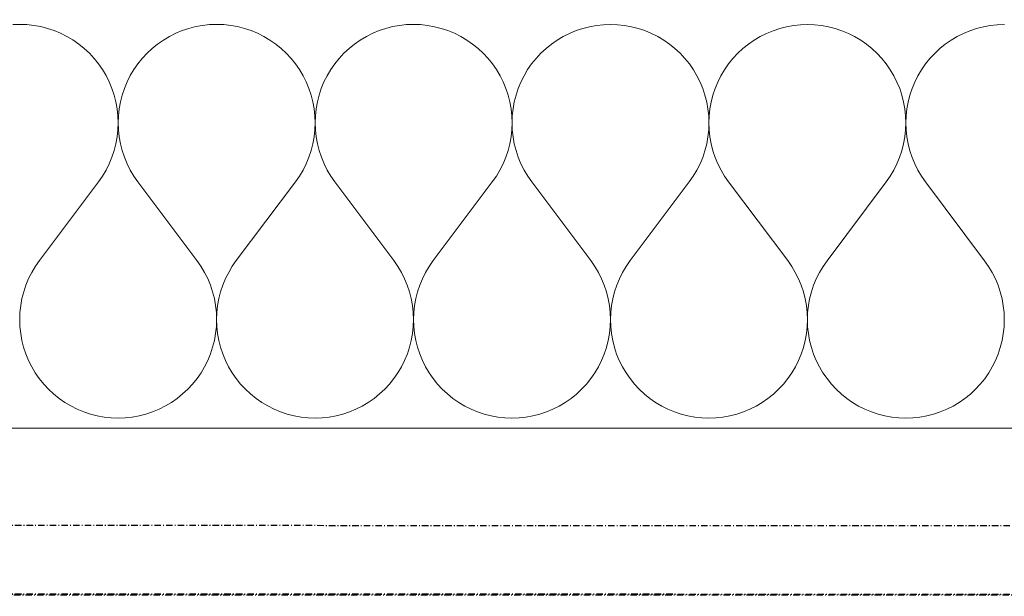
# Model space of a CAD drawing. Header units: millimetres. Extents: x -28017 to 3863, y -4271 to 20239.
# Tile 83 of 105: x -4343 to -3962, y 125 to 349. Entities that reach past the tile are written whole.
import ezdxf

# ---------------------------------------------------------------- set-up
doc = ezdxf.new("R2010")
doc.units = ezdxf.units.MM
doc.header["$MEASUREMENT"] = 0
doc.linetypes.add('Wipeout_Contour', pattern=[1000, 0, -1000])
doc.linetypes.add('Čerchovaná M', pattern=[4.5, 2.5, -0.85, 0.3, -0.85])
for name, color, linetype in [('5._POHLED ZÁPADNÍ_2_Konstrukce - nenosné', 7, 'Continuous'), ('5._POHLED ZÁPADNÍ_2_Nové_Konstrukce - nosné', 7, 'Continuous'), ('5._POHLED ZÁPADNÍ_2_Nové_Výplně – Řezové', 7, 'Continuous')]:
    doc.layers.add(name, color=color, linetype=linetype)

# ---------------------------------------------------------------- blocks, each defined once
blk = doc.blocks.new('*X9', base_point=(-28336.19, -5790.34))
at = {"layer": '5._POHLED ZÁPADNÍ_2_Nové_Výplně – Řezové', "color": 21, "linetype": 'Continuous', "lineweight": 20, "true_color": 0xffaaaa}
for p, q in [((-4342.8, 346.78), (-4345.52, 346.68)), ((-4340.09, 346.68), (-4342.8, 346.78)), ((-4337.38, 346.39), (-4340.09, 346.68)), ((-4269.33, 346.67), (-4272.04, 346.38)), ((-4266.61, 346.77), (-4269.33, 346.67)), ((-4263.89, 346.67), (-4266.61, 346.77)), ((-4261.19, 346.38), (-4263.89, 346.67)), ((-4190.42, 346.76), (-4193.14, 346.66)), ((-4187.7, 346.66), (-4190.42, 346.76)), ((-4114.23, 346.75), (-4116.95, 346.65)), ((-4111.51, 346.65), (-4114.23, 346.75)), ((-4038.04, 346.73), (-4040.76, 346.64)), ((-4035.32, 346.64), (-4038.04, 346.73)), ((-3961.85, 346.72), (-3964.57, 346.63)), ((-4334.7, 345.91), (-4337.38, 346.39)), ((-4332.07, 345.23), (-4334.7, 345.91)), ((-4329.49, 344.37), (-4332.07, 345.23)), ((-4326.97, 343.33), (-4329.49, 344.37)), ((-4324.54, 342.11), (-4326.97, 343.33)), ((-4282.45, 343.33), (-4284.88, 342.11)), ((-4279.93, 344.37), (-4282.45, 343.33)), ((-4277.35, 345.23), (-4279.93, 344.37)), ((-4274.71, 345.9), (-4277.35, 345.23)), ((-4272.04, 346.38), (-4274.71, 345.9)), ((-4258.51, 345.9), (-4261.19, 346.38)), ((-4255.88, 345.22), (-4258.51, 345.9)), ((-4253.3, 344.36), (-4255.88, 345.22)), ((-4250.78, 343.32), (-4253.3, 344.36)), ((-4248.35, 342.1), (-4250.78, 343.32)), ((-4206.25, 343.31), (-4208.69, 342.1)), ((-4203.74, 344.36), (-4206.25, 343.31)), ((-4201.16, 345.21), (-4203.74, 344.36)), ((-4198.52, 345.89), (-4201.16, 345.21)), ((-4195.85, 346.37), (-4198.52, 345.89)), ((-4193.14, 346.66), (-4195.85, 346.37)), ((-4185, 346.37), (-4187.7, 346.66)), ((-4182.32, 345.88), (-4185, 346.37)), ((-4179.69, 345.21), (-4182.32, 345.88)), ((-4177.11, 344.35), (-4179.69, 345.21)), ((-4174.59, 343.31), (-4177.11, 344.35)), ((-4172.16, 342.09), (-4174.59, 343.31)), ((-4130.06, 343.3), (-4132.5, 342.08)), ((-4127.55, 344.34), (-4130.06, 343.3)), ((-4124.97, 345.2), (-4127.55, 344.34)), ((-4122.33, 345.88), (-4124.97, 345.2)), ((-4119.66, 346.36), (-4122.33, 345.88)), ((-4116.95, 346.65), (-4119.66, 346.36)), ((-4108.81, 346.36), (-4111.51, 346.65)), ((-4106.13, 345.87), (-4108.81, 346.36)), ((-4103.5, 345.2), (-4106.13, 345.87)), ((-4100.91, 344.34), (-4103.5, 345.2)), ((-4098.4, 343.3), (-4100.91, 344.34)), ((-4095.97, 342.08), (-4098.4, 343.3)), ((-4053.87, 343.29), (-4056.31, 342.07)), ((-4051.36, 344.33), (-4053.87, 343.29)), ((-4048.78, 345.19), (-4051.36, 344.33)), ((-4046.14, 345.86), (-4048.78, 345.19)), ((-4043.47, 346.35), (-4046.14, 345.86)), ((-4040.76, 346.64), (-4043.47, 346.35)), ((-4032.62, 346.34), (-4035.32, 346.64)), ((-4029.94, 345.86), (-4032.62, 346.34)), ((-4027.31, 345.19), (-4029.94, 345.86)), ((-4024.72, 344.33), (-4027.31, 345.19)), ((-4022.21, 343.29), (-4024.72, 344.33)), ((-4019.78, 342.07), (-4022.21, 343.29)), ((-3977.68, 343.28), (-3980.12, 342.06)), ((-3975.17, 344.32), (-3977.68, 343.28)), ((-3972.59, 345.18), (-3975.17, 344.32)), ((-3969.95, 345.85), (-3972.59, 345.18)), ((-3967.28, 346.33), (-3969.95, 345.85)), ((-3964.57, 346.63), (-3967.28, 346.33)), ((-4322.2, 340.73), (-4324.54, 342.11)), ((-4319.97, 339.17), (-4322.2, 340.73)), ((-4317.85, 337.46), (-4319.97, 339.17)), ((-4289.45, 339.17), (-4291.57, 337.46)), ((-4287.22, 340.72), (-4289.45, 339.17)), ((-4284.88, 342.11), (-4287.22, 340.72)), ((-4246.01, 340.71), (-4248.35, 342.1)), ((-4243.78, 339.16), (-4246.01, 340.71)), ((-4241.66, 337.45), (-4243.78, 339.16)), ((-4213.26, 339.16), (-4215.38, 337.45)), ((-4211.03, 340.71), (-4213.26, 339.16)), ((-4208.69, 342.1), (-4211.03, 340.71)), ((-4169.82, 340.7), (-4172.16, 342.09)), ((-4167.59, 339.15), (-4169.82, 340.7)), ((-4165.47, 337.44), (-4167.59, 339.15)), ((-4137.07, 339.14), (-4139.19, 337.44)), ((-4134.84, 340.7), (-4137.07, 339.14)), ((-4132.5, 342.08), (-4134.84, 340.7)), ((-4093.63, 340.69), (-4095.97, 342.08)), ((-4091.4, 339.14), (-4093.63, 340.69)), ((-4089.28, 337.43), (-4091.4, 339.14)), ((-4060.88, 339.13), (-4063, 337.43)), ((-4058.65, 340.68), (-4060.88, 339.13)), ((-4056.31, 342.07), (-4058.65, 340.68)), ((-4017.44, 340.68), (-4019.78, 342.07)), ((-4015.21, 339.13), (-4017.44, 340.68)), ((-4013.09, 337.42), (-4015.21, 339.13)), ((-3984.69, 339.12), (-3986.81, 337.41)), ((-3982.46, 340.67), (-3984.69, 339.12)), ((-3980.12, 342.06), (-3982.46, 340.67)), ((-4315.86, 335.61), (-4317.85, 337.46)), ((-4314.01, 333.62), (-4315.86, 335.61)), ((-4293.56, 335.61), (-4295.41, 333.62)), ((-4291.57, 337.46), (-4293.56, 335.61)), ((-4239.67, 335.6), (-4241.66, 337.45)), ((-4237.82, 333.61), (-4239.67, 335.6)), ((-4217.37, 335.59), (-4219.22, 333.6)), ((-4215.38, 337.45), (-4217.37, 335.59)), ((-4163.48, 335.59), (-4165.47, 337.44)), ((-4161.63, 333.59), (-4163.48, 335.59)), ((-4141.18, 335.58), (-4143.03, 333.59)), ((-4139.19, 337.44), (-4141.18, 335.58)), ((-4087.29, 335.57), (-4089.28, 337.43)), ((-4085.44, 333.58), (-4087.29, 335.57)), ((-4064.99, 335.57), (-4066.84, 333.58)), ((-4063, 337.43), (-4064.99, 335.57)), ((-4011.1, 335.56), (-4013.09, 337.42)), ((-4009.24, 333.57), (-4011.1, 335.56)), ((-3988.8, 335.56), (-3990.65, 333.57)), ((-3986.81, 337.41), (-3988.8, 335.56)), ((-4312.3, 331.5), (-4314.01, 333.62)), ((-4310.75, 329.26), (-4312.3, 331.5)), ((-4297.12, 331.5), (-4298.67, 329.26)), ((-4295.41, 333.62), (-4297.12, 331.5)), ((-4236.11, 331.49), (-4237.82, 333.61)), ((-4234.56, 329.25), (-4236.11, 331.49)), ((-4220.93, 331.48), (-4222.48, 329.25)), ((-4219.22, 333.6), (-4220.93, 331.48)), ((-4159.92, 331.48), (-4161.63, 333.59)), ((-4158.37, 329.24), (-4159.92, 331.48)), ((-4144.74, 331.47), (-4146.29, 329.24)), ((-4143.03, 333.59), (-4144.74, 331.47)), ((-4083.73, 331.46), (-4085.44, 333.58)), ((-4082.18, 329.23), (-4083.73, 331.46)), ((-4068.55, 331.46), (-4070.1, 329.23)), ((-4066.84, 333.58), (-4068.55, 331.46)), ((-4007.54, 331.45), (-4009.24, 333.57)), ((-4005.99, 329.22), (-4007.54, 331.45)), ((-3992.36, 331.45), (-3993.91, 329.21)), ((-3990.65, 333.57), (-3992.36, 331.45)), ((-4309.36, 326.92), (-4310.75, 329.26)), ((-4298.67, 329.26), (-4300.06, 326.92)), ((-4233.17, 326.91), (-4234.56, 329.25)), ((-4222.48, 329.25), (-4223.87, 326.91)), ((-4156.98, 326.9), (-4158.37, 329.24)), ((-4146.29, 329.24), (-4147.68, 326.9)), ((-4080.79, 326.89), (-4082.18, 329.23)), ((-4070.1, 329.23), (-4071.49, 326.89)), ((-4004.6, 326.88), (-4005.99, 329.22)), ((-3993.91, 329.21), (-3995.3, 326.87)), ((-4308.15, 324.49), (-4309.36, 326.92)), ((-4307.11, 321.98), (-4308.15, 324.49)), ((-4301.28, 324.49), (-4302.32, 321.97)), ((-4300.06, 326.92), (-4301.28, 324.49)), ((-4231.96, 324.48), (-4233.17, 326.91)), ((-4230.92, 321.96), (-4231.96, 324.48)), ((-4225.09, 324.48), (-4226.13, 321.96)), ((-4223.87, 326.91), (-4225.09, 324.48)), ((-4155.77, 324.47), (-4156.98, 326.9)), ((-4154.73, 321.95), (-4155.77, 324.47)), ((-4148.9, 324.46), (-4149.94, 321.95)), ((-4147.68, 326.9), (-4148.9, 324.46)), ((-4079.58, 324.45), (-4080.79, 326.89)), ((-4078.54, 321.94), (-4079.58, 324.45)), ((-4072.71, 324.45), (-4073.75, 321.94)), ((-4071.49, 326.89), (-4072.71, 324.45)), ((-4003.39, 324.44), (-4004.6, 326.88)), ((-4002.35, 321.93), (-4003.39, 324.44)), ((-3996.51, 324.44), (-3997.56, 321.93)), ((-3995.3, 326.87), (-3996.51, 324.44)), ((-4306.25, 319.39), (-4307.11, 321.98)), ((-4302.32, 321.97), (-4303.18, 319.39)), ((-4230.06, 319.38), (-4230.92, 321.96)), ((-4226.13, 321.96), (-4226.98, 319.38)), ((-4153.87, 319.37), (-4154.73, 321.95)), ((-4149.94, 321.95), (-4150.79, 319.37)), ((-4077.68, 319.36), (-4078.54, 321.94)), ((-4073.75, 321.94), (-4074.6, 319.36)), ((-4001.49, 319.35), (-4002.35, 321.93)), ((-3997.56, 321.93), (-3998.41, 319.35)), ((-4305.58, 316.76), (-4306.25, 319.39)), ((-4305.1, 314.08), (-4305.58, 316.76)), ((-4303.85, 316.76), (-4304.33, 314.08)), ((-4303.18, 319.39), (-4303.85, 316.76)), ((-4229.39, 316.75), (-4230.06, 319.38)), ((-4228.91, 314.07), (-4229.39, 316.75)), ((-4227.66, 316.74), (-4228.14, 314.07)), ((-4226.98, 319.38), (-4227.66, 316.74)), ((-4153.2, 316.73), (-4153.87, 319.37)), ((-4152.72, 314.06), (-4153.2, 316.73)), ((-4151.47, 316.73), (-4151.95, 314.06)), ((-4150.79, 319.37), (-4151.47, 316.73)), ((-4077.01, 316.72), (-4077.68, 319.36)), ((-4076.53, 314.04), (-4077.01, 316.72)), ((-4075.28, 316.72), (-4075.76, 314.04)), ((-4074.6, 319.36), (-4075.28, 316.72)), ((-4000.82, 316.71), (-4001.49, 319.35)), ((-4000.34, 314.03), (-4000.82, 316.71)), ((-3999.09, 316.71), (-3999.57, 314.03)), ((-3998.41, 319.35), (-3999.09, 316.71)), ((-4304.81, 311.37), (-4305.1, 314.08)), ((-4304.33, 314.08), (-4304.62, 311.37)), ((-4228.62, 311.36), (-4228.91, 314.07)), ((-4228.14, 314.07), (-4228.43, 311.36)), ((-4152.43, 311.35), (-4152.72, 314.06)), ((-4151.95, 314.06), (-4152.24, 311.35)), ((-4076.24, 311.34), (-4076.53, 314.04)), ((-4075.76, 314.04), (-4076.05, 311.34)), ((-4000.05, 311.33), (-4000.34, 314.03)), ((-3999.57, 314.03), (-3999.86, 311.33)), ((-4304.71, 308.66), (-4304.81, 311.37)), ((-4304.81, 305.94), (-4304.71, 308.66)), ((-4304.62, 311.37), (-4304.71, 308.66)), ((-4304.71, 308.66), (-4304.62, 305.94)), ((-4228.52, 308.64), (-4228.62, 311.36)), ((-4228.62, 305.92), (-4228.52, 308.64)), ((-4228.43, 311.36), (-4228.52, 308.64)), ((-4228.52, 308.64), (-4228.43, 305.92)), ((-4152.33, 308.63), (-4152.43, 311.35)), ((-4152.43, 305.91), (-4152.33, 308.63)), ((-4152.24, 311.35), (-4152.33, 308.63)), ((-4152.33, 308.63), (-4152.24, 305.91)), ((-4076.14, 308.62), (-4076.24, 311.34)), ((-4076.24, 305.9), (-4076.14, 308.62)), ((-4076.05, 311.34), (-4076.14, 308.62)), ((-4076.14, 308.62), (-4076.04, 305.9)), ((-3999.95, 308.61), (-4000.05, 311.33)), ((-4000.05, 305.89), (-3999.95, 308.61)), ((-3999.86, 311.33), (-3999.95, 308.61)), ((-3999.95, 308.61), (-3999.85, 305.89)), ((-4305.11, 303.23), (-4304.81, 305.94)), ((-4304.62, 305.94), (-4304.32, 303.23)), ((-4228.92, 303.22), (-4228.62, 305.92)), ((-4228.43, 305.92), (-4228.13, 303.22)), ((-4152.73, 303.21), (-4152.43, 305.91)), ((-4152.24, 305.91), (-4151.94, 303.21)), ((-4076.54, 303.2), (-4076.24, 305.9)), ((-4076.04, 305.9), (-4075.75, 303.2)), ((-4000.35, 303.18), (-4000.05, 305.89)), ((-3999.85, 305.89), (-3999.56, 303.18)), ((-4305.59, 300.55), (-4305.11, 303.23)), ((-4304.32, 303.23), (-4303.84, 300.55)), ((-4229.4, 300.54), (-4228.92, 303.22)), ((-4228.13, 303.22), (-4227.65, 300.54)), ((-4153.21, 300.53), (-4152.73, 303.21)), ((-4151.94, 303.21), (-4151.46, 300.53)), ((-4077.02, 300.52), (-4076.54, 303.2)), ((-4075.75, 303.2), (-4075.27, 300.52)), ((-4000.83, 300.51), (-4000.35, 303.18)), ((-3999.56, 303.18), (-3999.08, 300.51)), ((-4307.13, 295.34), (-4306.27, 297.92)), ((-4306.27, 297.92), (-4305.59, 300.55)), ((-4303.84, 300.55), (-4303.16, 297.92)), ((-4303.16, 297.92), (-4302.3, 295.34)), ((-4230.94, 295.33), (-4230.08, 297.91)), ((-4230.08, 297.91), (-4229.4, 300.54)), ((-4227.65, 300.54), (-4226.97, 297.91)), ((-4226.97, 297.91), (-4226.11, 295.33)), ((-4154.75, 295.32), (-4153.89, 297.9)), ((-4153.89, 297.9), (-4153.21, 300.53)), ((-4151.46, 300.53), (-4150.78, 297.9)), ((-4150.78, 297.9), (-4149.92, 295.31)), ((-4078.56, 295.3), (-4077.7, 297.88)), ((-4077.7, 297.88), (-4077.02, 300.52)), ((-4075.27, 300.52), (-4074.59, 297.88)), ((-4074.59, 297.88), (-4073.73, 295.3)), ((-4002.37, 295.29), (-4001.51, 297.87)), ((-4001.51, 297.87), (-4000.83, 300.51)), ((-3999.08, 300.51), (-3998.4, 297.87)), ((-3998.4, 297.87), (-3997.54, 295.29)), ((-4308.17, 292.83), (-4307.13, 295.34)), ((-4302.3, 295.34), (-4301.26, 292.83)), ((-4231.98, 292.81), (-4230.94, 295.33)), ((-4226.11, 295.33), (-4225.07, 292.81)), ((-4155.79, 292.8), (-4154.75, 295.32)), ((-4149.92, 295.31), (-4148.88, 292.8)), ((-4079.6, 292.79), (-4078.56, 295.3)), ((-4073.73, 295.3), (-4072.69, 292.79)), ((-4003.41, 292.78), (-4002.37, 295.29)), ((-3997.54, 295.29), (-3996.5, 292.78)), ((-4310.78, 288.06), (-4309.39, 290.39)), ((-4309.39, 290.39), (-4308.17, 292.83)), ((-4301.26, 292.83), (-4300.04, 290.39)), ((-4300.04, 290.39), (-4298.65, 288.05)), ((-4234.59, 288.04), (-4233.2, 290.38)), ((-4233.2, 290.38), (-4231.98, 292.81)), ((-4225.07, 292.81), (-4223.85, 290.38)), ((-4223.85, 290.38), (-4222.46, 288.04)), ((-4158.4, 288.03), (-4157.01, 290.37)), ((-4157.01, 290.37), (-4155.79, 292.8)), ((-4148.88, 292.8), (-4147.66, 290.37)), ((-4147.66, 290.37), (-4146.27, 288.03)), ((-4082.21, 288.02), (-4080.82, 290.36)), ((-4080.82, 290.36), (-4079.6, 292.79)), ((-4072.69, 292.79), (-4071.47, 290.36)), ((-4071.47, 290.36), (-4070.08, 288.02)), ((-4006.02, 288.01), (-4004.63, 290.35)), ((-4004.63, 290.35), (-4003.41, 292.78)), ((-3996.5, 292.78), (-3995.28, 290.35)), ((-3995.28, 290.35), (-3993.89, 288.01)), ((-4335.2, 255.35), (-4312.34, 285.82)), ((-4312.34, 285.82), (-4310.78, 288.06)), ((-4298.65, 288.05), (-4297.1, 285.82)), ((-4274.25, 255.34), (-4297.1, 285.82)), ((-4259.01, 255.34), (-4236.15, 285.81)), ((-4236.15, 285.81), (-4234.59, 288.04)), ((-4222.46, 288.04), (-4220.91, 285.81)), ((-4198.06, 255.33), (-4220.91, 285.81)), ((-4182.82, 255.33), (-4159.96, 285.8)), ((-4159.96, 285.8), (-4158.4, 288.03)), ((-4146.27, 288.03), (-4144.72, 285.8)), ((-4121.87, 255.32), (-4144.72, 285.8)), ((-4106.63, 255.32), (-4083.77, 285.79)), ((-4083.77, 285.79), (-4082.21, 288.02)), ((-4070.08, 288.02), (-4068.53, 285.79)), ((-4045.68, 255.31), (-4068.53, 285.79)), ((-4030.44, 255.3), (-4007.58, 285.78)), ((-4007.58, 285.78), (-4006.02, 288.01)), ((-3993.89, 288.01), (-3992.34, 285.77)), ((-3969.48, 255.29), (-3992.34, 285.77)), ((-4335.2, 255.35), (-4336.75, 253.12)), ((-4272.69, 253.11), (-4274.25, 255.34)), ((-4259.01, 255.34), (-4260.56, 253.11)), ((-4196.5, 253.1), (-4198.06, 255.33)), ((-4182.82, 255.33), (-4184.37, 253.09)), ((-4120.31, 253.08), (-4121.87, 255.32)), ((-4106.63, 255.32), (-4108.18, 253.08)), ((-4044.12, 253.07), (-4045.68, 255.31)), ((-4030.44, 255.3), (-4031.99, 253.07)), ((-3967.93, 253.06), (-3969.48, 255.29)), ((-4336.75, 253.12), (-4338.14, 250.78)), ((-4271.3, 250.77), (-4272.69, 253.11)), ((-4260.56, 253.11), (-4261.95, 250.77)), ((-4195.11, 250.76), (-4196.5, 253.1)), ((-4184.37, 253.09), (-4185.76, 250.76)), ((-4118.92, 250.75), (-4120.31, 253.08)), ((-4108.18, 253.08), (-4109.57, 250.74)), ((-4042.73, 250.73), (-4044.12, 253.07)), ((-4031.99, 253.07), (-4033.38, 250.73)), ((-3966.54, 250.72), (-3967.93, 253.06)), ((-4339.36, 248.35), (-4340.41, 245.84)), ((-4338.14, 250.78), (-4339.36, 248.35)), ((-4270.08, 248.34), (-4271.3, 250.77)), ((-4269.04, 245.82), (-4270.08, 248.34)), ((-4263.17, 248.34), (-4264.22, 245.82)), ((-4261.95, 250.77), (-4263.17, 248.34)), ((-4193.89, 248.33), (-4195.11, 250.76)), ((-4192.85, 245.81), (-4193.89, 248.33)), ((-4186.98, 248.32), (-4188.03, 245.81)), ((-4185.76, 250.76), (-4186.98, 248.32)), ((-4117.7, 248.31), (-4118.92, 250.75)), ((-4116.66, 245.8), (-4117.7, 248.31)), ((-4110.79, 248.31), (-4111.84, 245.8)), ((-4109.57, 250.74), (-4110.79, 248.31)), ((-4041.51, 248.3), (-4042.73, 250.73)), ((-4040.47, 245.79), (-4041.51, 248.3)), ((-4034.6, 248.3), (-4035.65, 245.79)), ((-4033.38, 250.73), (-4034.6, 248.3)), ((-3965.32, 248.29), (-3966.54, 250.72)), ((-3964.28, 245.78), (-3965.32, 248.29)), ((-4340.41, 245.84), (-4341.27, 243.26)), ((-4268.18, 243.24), (-4269.04, 245.82)), ((-4264.22, 245.82), (-4265.08, 243.24)), ((-4191.99, 243.23), (-4192.85, 245.81)), ((-4188.03, 245.81), (-4188.89, 243.23)), ((-4115.8, 243.22), (-4116.66, 245.8)), ((-4111.84, 245.8), (-4112.7, 243.22)), ((-4039.61, 243.21), (-4040.47, 245.79)), ((-4035.65, 245.79), (-4036.51, 243.21)), ((-3963.42, 243.2), (-3964.28, 245.78)), ((-4341.94, 240.62), (-4342.43, 237.94)), ((-4341.27, 243.26), (-4341.94, 240.62)), ((-4267.51, 240.61), (-4268.18, 243.24)), ((-4267.02, 237.93), (-4267.51, 240.61)), ((-4265.75, 240.61), (-4266.24, 237.93)), ((-4265.08, 243.24), (-4265.75, 240.61)), ((-4191.32, 240.6), (-4191.99, 243.23)), ((-4190.83, 237.92), (-4191.32, 240.6)), ((-4189.56, 240.6), (-4190.05, 237.92)), ((-4188.89, 243.23), (-4189.56, 240.6)), ((-4115.13, 240.58), (-4115.8, 243.22)), ((-4114.64, 237.91), (-4115.13, 240.58)), ((-4113.37, 240.58), (-4113.86, 237.91)), ((-4112.7, 243.22), (-4113.37, 240.58)), ((-4038.93, 240.57), (-4039.61, 243.21)), ((-4038.45, 237.9), (-4038.93, 240.57)), ((-4037.18, 240.57), (-4037.67, 237.9)), ((-4036.51, 243.21), (-4037.18, 240.57)), ((-3962.74, 240.56), (-3963.42, 243.2)), ((-3962.26, 237.88), (-3962.74, 240.56)), ((-4342.43, 237.94), (-4342.72, 235.24)), ((-4266.73, 235.23), (-4267.02, 237.93)), ((-4266.24, 237.93), (-4266.53, 235.23)), ((-4190.54, 235.21), (-4190.83, 237.92)), ((-4190.05, 237.92), (-4190.34, 235.21)), ((-4114.35, 235.2), (-4114.64, 237.91)), ((-4113.86, 237.91), (-4114.15, 235.2)), ((-4038.16, 235.19), (-4038.45, 237.9)), ((-4037.67, 237.9), (-4037.96, 235.19)), ((-3961.97, 235.18), (-3962.26, 237.88)), ((-4342.72, 235.24), (-4342.82, 232.52)), ((-4342.82, 232.52), (-4342.73, 229.8)), ((-4266.63, 232.51), (-4266.73, 235.23)), ((-4266.73, 229.79), (-4266.63, 232.51)), ((-4266.53, 235.23), (-4266.63, 232.51)), ((-4266.63, 232.51), (-4266.54, 229.79)), ((-4190.44, 232.5), (-4190.54, 235.21)), ((-4190.54, 229.78), (-4190.44, 232.5)), ((-4190.34, 235.21), (-4190.44, 232.5)), ((-4190.44, 232.5), (-4190.35, 229.78)), ((-4114.25, 232.48), (-4114.35, 235.2)), ((-4114.35, 229.77), (-4114.25, 232.48)), ((-4114.15, 235.2), (-4114.25, 232.48)), ((-4114.25, 232.48), (-4114.16, 229.77)), ((-4038.06, 232.47), (-4038.16, 235.19)), ((-4038.16, 229.75), (-4038.06, 232.47)), ((-4037.96, 235.19), (-4038.06, 232.47)), ((-4038.06, 232.47), (-4037.96, 229.75)), ((-3961.87, 232.46), (-3961.97, 235.18)), ((-3961.96, 229.74), (-3961.87, 232.46)), ((-4342.73, 229.8), (-4342.44, 227.1)), ((-4267.02, 227.08), (-4266.73, 229.79)), ((-4266.54, 229.79), (-4266.25, 227.08)), ((-4190.83, 227.07), (-4190.54, 229.78)), ((-4190.35, 229.78), (-4190.06, 227.07)), ((-4114.64, 227.06), (-4114.35, 229.77)), ((-4114.16, 229.77), (-4113.87, 227.06)), ((-4038.45, 227.05), (-4038.16, 229.75)), ((-4037.96, 229.75), (-4037.68, 227.05)), ((-3962.25, 227.04), (-3961.96, 229.74)), ((-4342.44, 227.1), (-4341.96, 224.42)), ((-4267.5, 224.41), (-4267.02, 227.08)), ((-4266.25, 227.08), (-4265.77, 224.41)), ((-4191.31, 224.39), (-4190.83, 227.07)), ((-4190.06, 227.07), (-4189.58, 224.39)), ((-4115.12, 224.38), (-4114.64, 227.06)), ((-4113.87, 227.06), (-4113.39, 224.38)), ((-4038.93, 224.37), (-4038.45, 227.05)), ((-4037.68, 227.05), (-4037.19, 224.37)), ((-3962.74, 224.36), (-3962.25, 227.04)), ((-4341.96, 224.42), (-4341.29, 221.78)), ((-4341.29, 221.78), (-4340.43, 219.2)), ((-4269.03, 219.19), (-4268.17, 221.77)), ((-4268.17, 221.77), (-4267.5, 224.41)), ((-4265.77, 224.41), (-4265.1, 221.77)), ((-4265.1, 221.77), (-4264.24, 219.19)), ((-4192.84, 219.18), (-4191.98, 221.76)), ((-4191.98, 221.76), (-4191.31, 224.39)), ((-4189.58, 224.39), (-4188.9, 221.76)), ((-4188.9, 221.76), (-4188.05, 219.18)), ((-4116.65, 219.16), (-4115.79, 221.75)), ((-4115.79, 221.75), (-4115.12, 224.38)), ((-4113.39, 224.38), (-4112.71, 221.75)), ((-4112.71, 221.75), (-4111.86, 219.16)), ((-4040.46, 219.15), (-4039.6, 221.73)), ((-4039.6, 221.73), (-4038.93, 224.37)), ((-4037.19, 224.37), (-4036.52, 221.73)), ((-4036.52, 221.73), (-4035.67, 219.15)), ((-3964.27, 219.14), (-3963.41, 221.72)), ((-3963.41, 221.72), (-3962.74, 224.36)), ((-4340.43, 219.2), (-4339.39, 216.69)), ((-4270.07, 216.67), (-4269.03, 219.19)), ((-4264.24, 219.19), (-4263.2, 216.67)), ((-4193.88, 216.66), (-4192.84, 219.18)), ((-4188.05, 219.18), (-4187.01, 216.66)), ((-4117.69, 216.65), (-4116.65, 219.16)), ((-4111.86, 219.16), (-4110.82, 216.65)), ((-4041.5, 216.64), (-4040.46, 219.15)), ((-4035.67, 219.15), (-4034.63, 216.64)), ((-3965.31, 216.63), (-3964.27, 219.14)), ((-4339.39, 216.69), (-4338.17, 214.25)), ((-4338.17, 214.25), (-4336.79, 211.91)), ((-4272.67, 211.9), (-4271.29, 214.24)), ((-4271.29, 214.24), (-4270.07, 216.67)), ((-4263.2, 216.67), (-4261.98, 214.24)), ((-4261.98, 214.24), (-4260.6, 211.9)), ((-4196.48, 211.89), (-4195.1, 214.23)), ((-4195.1, 214.23), (-4193.88, 216.66)), ((-4187.01, 216.66), (-4185.79, 214.23)), ((-4185.79, 214.23), (-4184.4, 211.89)), ((-4120.29, 211.88), (-4118.9, 214.22)), ((-4118.9, 214.22), (-4117.69, 216.65)), ((-4110.82, 216.65), (-4109.6, 214.22)), ((-4109.6, 214.22), (-4108.21, 211.88)), ((-4044.1, 211.87), (-4042.71, 214.21)), ((-4042.71, 214.21), (-4041.5, 216.64)), ((-4034.63, 216.64), (-4033.41, 214.2)), ((-4033.41, 214.2), (-4032.02, 211.86)), ((-3967.91, 211.85), (-3966.52, 214.19)), ((-3966.52, 214.19), (-3965.31, 216.63)), ((-4336.79, 211.91), (-4335.24, 209.68)), ((-4335.24, 209.68), (-4333.53, 207.56)), ((-4275.93, 207.55), (-4274.22, 209.67)), ((-4274.22, 209.67), (-4272.67, 211.9)), ((-4260.6, 211.9), (-4259.04, 209.66)), ((-4259.04, 209.66), (-4257.34, 207.54)), ((-4199.74, 207.54), (-4198.03, 209.65)), ((-4198.03, 209.65), (-4196.48, 211.89)), ((-4184.4, 211.89), (-4182.85, 209.65)), ((-4182.85, 209.65), (-4181.15, 207.53)), ((-4123.55, 207.52), (-4121.84, 209.64)), ((-4121.84, 209.64), (-4120.29, 211.88)), ((-4108.21, 211.88), (-4106.66, 209.64)), ((-4106.66, 209.64), (-4104.96, 207.52)), ((-4047.36, 207.51), (-4045.65, 209.63)), ((-4045.65, 209.63), (-4044.1, 211.87)), ((-4032.02, 211.86), (-4030.47, 209.63)), ((-4030.47, 209.63), (-4028.77, 207.51)), ((-3971.17, 207.5), (-3969.46, 209.62)), ((-3969.46, 209.62), (-3967.91, 211.85)), ((-4333.53, 207.56), (-4331.68, 205.56)), ((-4277.78, 205.56), (-4275.93, 207.55)), ((-4257.34, 207.54), (-4255.49, 205.55)), ((-4201.59, 205.54), (-4199.74, 207.54)), ((-4181.15, 207.53), (-4179.3, 205.54)), ((-4125.4, 205.53), (-4123.55, 207.52)), ((-4104.96, 207.52), (-4103.1, 205.53)), ((-4049.21, 205.52), (-4047.36, 207.51)), ((-4028.77, 207.51), (-4026.91, 205.52)), ((-3973.02, 205.51), (-3971.17, 207.5)), ((-4331.68, 205.56), (-4329.69, 203.71)), ((-4329.69, 203.71), (-4327.57, 202)), ((-4327.57, 202), (-4325.33, 200.45)), ((-4284.13, 200.44), (-4281.89, 201.99)), ((-4281.89, 201.99), (-4279.78, 203.7)), ((-4279.78, 203.7), (-4277.78, 205.56)), ((-4255.49, 205.55), (-4253.5, 203.7)), ((-4253.5, 203.7), (-4251.38, 201.99)), ((-4251.38, 201.99), (-4249.14, 200.44)), ((-4207.94, 200.43), (-4205.7, 201.98)), ((-4205.7, 201.98), (-4203.58, 203.69)), ((-4203.58, 203.69), (-4201.59, 205.54)), ((-4179.3, 205.54), (-4177.31, 203.69)), ((-4177.31, 203.69), (-4175.19, 201.98)), ((-4175.19, 201.98), (-4172.95, 200.43)), ((-4131.75, 200.42), (-4129.51, 201.97)), ((-4129.51, 201.97), (-4127.39, 203.68)), ((-4127.39, 203.68), (-4125.4, 205.53)), ((-4103.1, 205.53), (-4101.11, 203.67)), ((-4101.11, 203.67), (-4099, 201.97)), ((-4099, 201.97), (-4096.76, 200.41)), ((-4055.56, 200.41), (-4053.32, 201.96)), ((-4053.32, 201.96), (-4051.2, 203.67)), ((-4051.2, 203.67), (-4049.21, 205.52)), ((-4026.91, 205.52), (-4024.92, 203.66)), ((-4024.92, 203.66), (-4022.81, 201.95)), ((-4022.81, 201.95), (-4020.57, 200.4)), ((-3979.37, 200.4), (-3977.13, 201.95)), ((-3977.13, 201.95), (-3975.01, 203.66)), ((-3975.01, 203.66), (-3973.02, 205.51)), ((-4325.33, 200.45), (-4323, 199.06)), ((-4323, 199.06), (-4320.56, 197.84)), ((-4288.9, 197.84), (-4286.47, 199.05)), ((-4286.47, 199.05), (-4284.13, 200.44)), ((-4249.14, 200.44), (-4246.8, 199.05)), ((-4246.8, 199.05), (-4244.37, 197.83)), ((-4212.71, 197.83), (-4210.28, 199.04)), ((-4210.28, 199.04), (-4207.94, 200.43)), ((-4172.95, 200.43), (-4170.61, 199.04)), ((-4170.61, 199.04), (-4168.18, 197.82)), ((-4136.52, 197.81), (-4134.09, 199.03)), ((-4134.09, 199.03), (-4131.75, 200.42)), ((-4096.76, 200.41), (-4094.42, 199.03)), ((-4094.42, 199.03), (-4091.99, 197.81)), ((-4060.33, 197.8), (-4057.9, 199.02)), ((-4057.9, 199.02), (-4055.56, 200.41)), ((-4020.57, 200.4), (-4018.23, 199.01)), ((-4018.23, 199.01), (-4015.8, 197.79)), ((-3984.14, 197.79), (-3981.71, 199.01)), ((-3981.71, 199.01), (-3979.37, 200.4)), ((-4320.56, 197.84), (-4318.05, 196.8)), ((-4318.05, 196.8), (-4315.47, 195.94)), ((-4315.47, 195.94), (-4312.83, 195.27)), ((-4312.83, 195.27), (-4310.16, 194.78)), ((-4310.16, 194.78), (-4307.45, 194.49)), ((-4307.45, 194.49), (-4304.73, 194.39)), ((-4304.73, 194.39), (-4302.01, 194.49)), ((-4302.01, 194.49), (-4299.31, 194.78)), ((-4299.31, 194.78), (-4296.63, 195.26)), ((-4296.63, 195.26), (-4293.99, 195.94)), ((-4293.99, 195.94), (-4291.41, 196.8)), ((-4291.41, 196.8), (-4288.9, 197.84)), ((-4244.37, 197.83), (-4241.86, 196.79)), ((-4241.86, 196.79), (-4239.28, 195.93)), ((-4239.28, 195.93), (-4236.64, 195.25)), ((-4236.64, 195.25), (-4233.97, 194.77)), ((-4233.97, 194.77), (-4231.26, 194.48)), ((-4231.26, 194.48), (-4228.54, 194.38)), ((-4228.54, 194.38), (-4225.82, 194.48)), ((-4225.82, 194.48), (-4223.12, 194.77)), ((-4223.12, 194.77), (-4220.44, 195.25)), ((-4220.44, 195.25), (-4217.8, 195.92)), ((-4217.8, 195.92), (-4215.22, 196.78)), ((-4215.22, 196.78), (-4212.71, 197.83)), ((-4168.18, 197.82), (-4165.67, 196.78)), ((-4165.67, 196.78), (-4163.09, 195.92)), ((-4163.09, 195.92), (-4160.45, 195.24)), ((-4160.45, 195.24), (-4157.77, 194.76)), ((-4157.77, 194.76), (-4155.07, 194.47)), ((-4155.07, 194.47), (-4152.35, 194.37)), ((-4152.35, 194.37), (-4149.63, 194.47)), ((-4149.63, 194.47), (-4146.93, 194.76)), ((-4146.93, 194.76), (-4144.25, 195.24)), ((-4144.25, 195.24), (-4141.61, 195.91)), ((-4141.61, 195.91), (-4139.03, 196.77)), ((-4139.03, 196.77), (-4136.52, 197.81)), ((-4091.99, 197.81), (-4089.48, 196.76)), ((-4089.48, 196.76), (-4086.9, 195.9)), ((-4086.9, 195.9), (-4084.26, 195.23)), ((-4084.26, 195.23), (-4081.58, 194.75)), ((-4081.58, 194.75), (-4078.88, 194.46)), ((-4078.88, 194.46), (-4076.16, 194.36)), ((-4076.16, 194.36), (-4073.44, 194.46)), ((-4073.44, 194.46), (-4070.74, 194.75)), ((-4070.74, 194.75), (-4068.06, 195.23)), ((-4068.06, 195.23), (-4065.42, 195.9)), ((-4065.42, 195.9), (-4062.84, 196.76)), ((-4062.84, 196.76), (-4060.33, 197.8)), ((-4015.8, 197.79), (-4013.29, 196.75)), ((-4013.29, 196.75), (-4010.71, 195.89)), ((-4010.71, 195.89), (-4008.07, 195.22)), ((-4008.07, 195.22), (-4005.39, 194.74)), ((-4005.39, 194.74), (-4002.69, 194.44)), ((-4002.69, 194.44), (-3999.97, 194.35)), ((-3999.97, 194.35), (-3997.25, 194.44)), ((-3997.25, 194.44), (-3994.55, 194.73)), ((-3994.55, 194.73), (-3991.87, 195.22)), ((-3991.87, 195.22), (-3989.23, 195.89)), ((-3989.23, 195.89), (-3986.65, 196.75)), ((-3986.65, 196.75), (-3984.14, 197.79))]:
    blk.add_line(p, q, dxfattribs=at)

msp = doc.modelspace()

# ---------------------------------------------------------------- linework, layer by layer
at = {"layer": '5._POHLED ZÁPADNÍ_2_Nové_Konstrukce - nosné', "color": 1, "linetype": 'Čerchovaná M', "lineweight": 25}
for p, q in [((-161.68, 125.55), (-10060.06, 127.04)), ((-161.68, 125.46), (-10060.06, 126.95))]:
    msp.add_line(p, q, dxfattribs=at)
at = {"layer": '5._POHLED ZÁPADNÍ_2_Nové_Konstrukce - nosné', "color": 1, "linetype": 'Čerchovaná M', "lineweight": 25, "flags": 128}
for points in [[(-161.67, 152.11), (-10060.05, 153.6)], [(-10060.06, 126.87), (-161.68, 125.37)]]:
    msp.add_lwpolyline(points, dxfattribs=at)

# ---------------------------------------------------------------- wipeouts: each hides what was drawn before it
at = {"color": 254, "linetype": 'Wipeout_Contour', "lineweight": 0, "ltscale": 17748.141109}
msp.add_wipeout([(-4696.93, 190.64), (-2762.41, 190.35), (-2762.39, 340.35), (-2762.39, 350.35), (-4696.91, 350.64)], dxfattribs=at).dxf.layer = '5._POHLED ZÁPADNÍ_2_Nové_Výplně – Řezové'

# ---------------------------------------------------------------- next in the draw order: linework, layer by layer
at = {"layer": '5._POHLED ZÁPADNÍ_2_Nové_Konstrukce - nosné', "color": 1, "linetype": 'Continuous', "lineweight": 25, "flags": 128}
msp.add_lwpolyline([(-4696.93, 190.64), (-2762.41, 190.35)], dxfattribs=at)

# ---------------------------------------------------------------- next in the draw order: block references
at = {"layer": '5._POHLED ZÁPADNÍ_2_Konstrukce - nenosné', "color": 9, "linetype": 'Continuous', "lineweight": 13}
msp.add_blockref('*X9', (-28336.19, -5790.34), dxfattribs=at)

doc.saveas('drawing.dxf')
